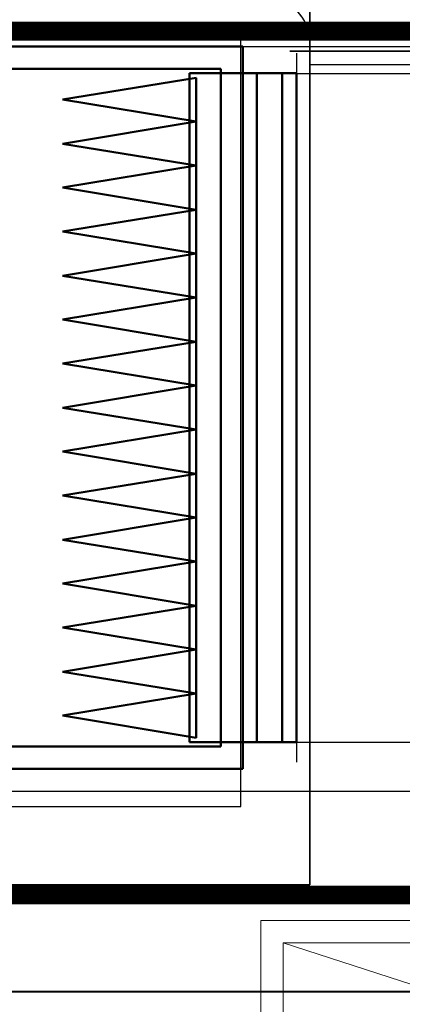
# Model space of a CAD drawing. Header units: centimetres. Extents: x -156440 to 298236, y -263599 to 81430.
# Tile 120 of 170: x 147336 to 148195, y -103460 to -101251. Entities that reach past the tile are written whole.
import ezdxf

# ---------------------------------------------------------------- set-up
doc = ezdxf.new("R2010")
doc.units = ezdxf.units.CM
doc.header["$LTSCALE"] = 50
for name, pattern in [('01-101 Went PP Poziom -2$0$DASHDOT2', [12.7, 6.35, -3.175, 0, -3.175]), ('01-101 Went PP Poziom -2$0$Przekrój 3a-3a$0$HIDDEN', [9.525, 6.35, -3.175]), ('Kondygnacja -2$0$HIDDEN2', [4.7625, 3.175, -1.5875]), ('Osie rzutów$0$DASHDOT2', [12.7, 6.35, -3.175, 0, -3.175])]:
    doc.linetypes.add(name, pattern=pattern)
doc.layers.get('0').update_dxf_attribs({"color": 8})
for name, color, linetype in [('01-101 Went PP Poziom -2$0$L_linie przekrojowe', 213, 'Continuous'), ('01-101 Went PP Poziom -2$0$L_Nawiew', 3, 'Continuous'), ('01-101 Went PP Poziom -2$0$L_text', 2, 'Continuous'), ('01-101 Went PP Poziom -2$0$L_Wywiew', 6, 'Continuous'), ('bgde_centrale wentylacyjne', 3, 'Continuous'), ('Kondygnacja -2$0$ARCH_KONSTR_POWYŻEJ RZUTU_IST', 8, 'Kondygnacja -2$0$HIDDEN2'), ('Osie rzutów$0$ARCH_INFO_OSIE_IST', 8, 'Osie rzutów$0$DASHDOT2')]:
    doc.layers.add(name, color=color, linetype=linetype)
for name, color, linetype, lineweight in [('01-101 Went PP Poziom -2$0$L_urządzenia', 1, 'Continuous', 50), ('AU Szafy Automatyki', 96, 'Continuous', 5), ('bgde_fundamenty pod urządzenia', 7, 'Continuous', 35), ('bgde_N18', 4, 'Continuous', 40), ('Kondygnacja -2$0$_SP KORYTA', 8, 'Continuous', 25)]:
    doc.layers.add(name, color=color, linetype=linetype, lineweight=lineweight)
doc.layers.get('01-101 Went PP Poziom -2$0$L_text').off()

# ---------------------------------------------------------------- blocks, each defined once
blk = doc.blocks.new('Osie rzutów')
at = {"layer": 'Osie rzutów$0$ARCH_INFO_OSIE_IST', "ltscale": 10}
blk.add_line((4436.04, 11600), (13655, 11600), dxfattribs=at)
blk = doc.blocks.new('Kondygnacja -2$0$konstukcja stropu -2')
at = {"layer": 'Kondygnacja -2$0$ARCH_KONSTR_POWYŻEJ RZUTU_IST', "ltscale": 10}
blk.add_line((6885, 11625), (7435, 11625), dxfattribs=at)
blk = doc.blocks.new('A$C199B2A6A')
at = {"layer": 'AU Szafy Automatyki'}
for p, q in [((40, 13), (-40, -13)), ((-40, 13), (40, -13))]:
    blk.add_line(p, q, dxfattribs=at)
for points in [[(-45, 18), (-45, -18), (45, -18), (45, 18)], [(-40, 13), (40, 13), (40, -13), (-40, -13)]]:
    blk.add_lwpolyline(points, close=True, dxfattribs=at)
blk = doc.blocks.new('*U369')
at = {"layer": '01-101 Went PP Poziom -2$0$L_Nawiew', "linetype": '01-101 Went PP Poziom -2$0$Przekrój 3a-3a$0$HIDDEN', "lineweight": -3}
for p, q in [((-780, 750), (-780, -750)), ((-780, 750), (780, 750)), ((780, 750), (780, -750)), ((-780, -750), (-750, -750)), ((-750, -750), (750, -750)), ((-750, -750), (-750, -800)), ((750, -750), (750, -800)), ((750, -750), (780, -750)), ((750, -800), (-750, -800))]:
    blk.add_line(p, q, dxfattribs=at)
blk = doc.blocks.new('*U368')
at = {"layer": '01-101 Went PP Poziom -2$0$L_Nawiew', "linetype": '01-101 Went PP Poziom -2$0$Przekrój 3a-3a$0$HIDDEN', "lineweight": -3}
for p, q in [((-715, 815), (785, 815)), ((785, 815), (805, 815)), ((805, 815), (805, -685)), ((-815, -785), (-815, 715)), ((805, -685), (785, -685)), ((-815, -805), (-815, -785)), ((685, -785), (685, -805)), ((685, -805), (-815, -805))]:
    blk.add_line(p, q, dxfattribs=at)
at = {"layer": '01-101 Went PP Poziom -2$0$L_Nawiew', "linetype": '01-101 Went PP Poziom -2$0$Przekrój 3a-3a$0$HIDDEN', "lineweight": -3, "extrusion": (3.21625e-16, -4.44089e-16, -1)}
for centre in [(-715, 715), (-715, 715), (785, -785), (785, -785)]:
    blk.add_ellipse(centre, major_axis=(0, 100), ratio=1, start_param=-1.570796, end_param=0, dxfattribs=at)
blk = doc.blocks.new('01-101 Went PP Poziom -2$0$A$C531677BF')
at = {"layer": '01-101 Went PP Poziom -2$0$L_urządzenia', "extrusion": (-1.22461e-16, -1, 0)}
for p, q in [((6841.29, 46792, 292), (6993.79, 46792, 292)), ((6841.29, 46792, 146), (6993.79, 46792, 146)), ((6893.79, 46792, -12), (7041.29, 46792, -12)), ((6893.79, 46792, 146), (7041.29, 46792, 146)), ((6893.79, 46792), (7041.29, 46792)), ((6993.79, 46792, 292), (7041.29, 46792, 292)), ((6993.79, 46792, 146), (7041.29, 46792, 146)), ((7041.29, 46792, -12), (7041.29, 46630, -12)), ((7041.29, 46792), (7041.29, 46792, -12)), ((7041.29, 46630), (7041.29, 46792)), ((7041.29, 46792, 146), (7041.29, 46630, 146)), ((7041.29, 46792), (7041.29, 46792, 146)), ((7041.29, 46630, 146), (7041.29, 46792, 146)), ((7041.29, 46792, 292), (7041.29, 46630, 292)), ((7041.29, 46792, 146), (7041.29, 46792, 292)), ((6846.29, 46787, 287), (6993.79, 46787, 287)), ((6846.29, 46787, 151), (6993.79, 46787, 151)), ((6893.79, 46787, 141), (7036.29, 46787, 141)), ((6893.79, 46787, 5), (7036.29, 46787, 5)), ((6993.79, 46787, 287), (7036.29, 46787, 287)), ((6993.79, 46787, 151), (7036.29, 46787, 151)), ((7036.29, 46635, 5), (7036.29, 46787, 5)), ((7036.29, 46787, 141), (7036.29, 46635, 141)), ((7036.29, 46787, 5), (7036.29, 46787, 141)), ((7036.29, 46635, 151), (7036.29, 46787, 151)), ((7036.29, 46787, 287), (7036.29, 46635, 287)), ((7036.29, 46787, 151), (7036.29, 46787, 287)), ((7030.79, 46785, 285), (7000.79, 46780.1, 285)), ((7030.79, 46785, 153), (7000.79, 46780.1, 153)), ((7029.29, 46786, 286.5), (7029.29, 46636, 286.5)), ((7029.29, 46786, 151.5), (7029.29, 46636, 151.5)), ((7029.29, 46786, 286.5), (7029.29, 46786, 151.5)), ((7041.29, 46786, 286.5), (7029.29, 46786, 286.5)), ((7029.29, 46786, 151.5), (7041.29, 46786, 151.5)), ((7030.79, 46785, 153), (7030.79, 46785, 285)), ((7030.79, 46785, 285), (7030.79, 46775.2, 285)), ((7030.79, 46785, 153), (7030.79, 46775.2, 153)), ((7041.29, 46786, 140.5), (7041.29, 46636, 140.5)), ((7041.29, 46786, 5.5), (7041.29, 46636, 5.5)), ((7041.29, 46786, 140.5), (7041.29, 46786, 5.5)), ((7053.29, 46786, 140.5), (7041.29, 46786, 140.5)), ((7041.29, 46786, 5.5), (7053.29, 46786, 5.5)), ((7041.29, 46786, 286.5), (7041.29, 46636, 286.5)), ((7041.29, 46786, 151.5), (7041.29, 46636, 151.5)), ((7041.29, 46786, 151.5), (7041.29, 46786, 286.5)), ((7041.29, 46786, 286.5), (7041.29, 46636, 286.5)), ((7041.29, 46786, 151.5), (7041.29, 46636, 151.5)), ((7041.29, 46786, 286.5), (7041.29, 46786, 151.5)), ((7053.29, 46786, 286.5), (7041.29, 46786, 286.5)), ((7041.29, 46786, 151.5), (7053.29, 46786, 151.5)), ((7044.39, 46786, 281.8), (7044.39, 46636, 281.8)), ((7044.39, 46786, 281.8), (7050.09, 46786, 276.1)), ((7044.39, 46786, 266.1), (7044.39, 46636, 266.1)), ((7044.39, 46786, 266.1), (7050.09, 46786, 271.8)), ((7044.39, 46786, 261.8), (7044.39, 46636, 261.8)), ((7044.39, 46786, 261.8), (7050.09, 46786, 256.1)), ((7044.39, 46786, 246.1), (7044.39, 46636, 246.1)), ((7044.39, 46786, 246.1), (7050.09, 46786, 251.8)), ((7044.39, 46786, 241.8), (7044.39, 46636, 241.8)), ((7044.39, 46786, 241.8), (7050.09, 46786, 236.1)), ((7044.39, 46786, 226.1), (7044.39, 46636, 226.1)), ((7044.39, 46786, 226.1), (7050.09, 46786, 231.8)), ((7044.39, 46786, 221.8), (7044.39, 46636, 221.8)), ((7044.39, 46786, 221.8), (7050.09, 46786, 216.1)), ((7044.39, 46786, 206.1), (7044.39, 46636, 206.1)), ((7044.39, 46786, 206.1), (7050.09, 46786, 211.8)), ((7044.39, 46786, 201.8), (7044.39, 46636, 201.8)), ((7044.39, 46786, 201.8), (7050.09, 46786, 196.1)), ((7044.39, 46786, 186.1), (7044.39, 46636, 186.1)), ((7044.39, 46786, 186.1), (7050.09, 46786, 191.8)), ((7044.39, 46786, 181.8), (7044.39, 46636, 181.8)), ((7044.39, 46786, 181.8), (7050.09, 46786, 176.1)), ((7044.39, 46786, 166.1), (7044.39, 46636, 166.1)), ((7044.39, 46786, 166.1), (7050.09, 46786, 171.8)), ((7044.39, 46786, 161.8), (7044.39, 46636, 161.8)), ((7044.39, 46786, 161.8), (7050.09, 46786, 156.1)), ((7050.09, 46786, 276.1), (7050.09, 46636, 276.1)), ((7050.09, 46786, 271.8), (7050.09, 46636, 271.8)), ((7050.09, 46786, 256.1), (7050.09, 46636, 256.1)), ((7050.09, 46786, 251.8), (7050.09, 46636, 251.8)), ((7050.09, 46786, 236.1), (7050.09, 46636, 236.1)), ((7050.09, 46786, 231.8), (7050.09, 46636, 231.8)), ((7050.09, 46786, 216.1), (7050.09, 46636, 216.1)), ((7050.09, 46786, 211.8), (7050.09, 46636, 211.8)), ((7050.09, 46786, 196.1), (7050.09, 46636, 196.1)), ((7050.09, 46786, 191.8), (7050.09, 46636, 191.8)), ((7050.09, 46786, 176.1), (7050.09, 46636, 176.1)), ((7050.09, 46786, 171.8), (7050.09, 46636, 171.8)), ((7050.09, 46786, 156.1), (7050.09, 46636, 156.1)), ((7053.29, 46786, 140.5), (7053.29, 46636, 140.5)), ((7053.29, 46786, 5.5), (7053.29, 46636, 5.5)), ((7053.29, 46786, 5.5), (7053.29, 46786, 140.5)), ((7053.29, 46786, 286.5), (7053.29, 46636, 286.5)), ((7053.29, 46786, 151.5), (7053.29, 46636, 151.5)), ((7053.29, 46786, 151.5), (7053.29, 46786, 286.5)), ((7000.79, 46780.1, 153), (7000.79, 46780.1, 285)), ((7030.79, 46775.2, 285), (7000.79, 46780.1, 285)), ((7030.79, 46775.2, 153), (7000.79, 46780.1, 153)), ((7030.79, 46775.2, 285), (7000.79, 46770.2, 285)), ((7030.79, 46775.2, 153), (7000.79, 46770.2, 153)), ((7030.79, 46775.2, 153), (7030.79, 46775.2, 285)), ((7030.79, 46775.2, 285), (7030.79, 46765.3, 285)), ((7030.79, 46775.2, 153), (7030.79, 46765.3, 153)), ((7030.79, 46775.2, 153), (7030.79, 46775.2, 285)), ((7000.79, 46770.2, 153), (7000.79, 46770.2, 285)), ((7030.79, 46765.3, 285), (7000.79, 46770.2, 285)), ((7030.79, 46765.3, 153), (7000.79, 46770.2, 153)), ((7030.79, 46765.3, 285), (7000.79, 46760.4, 285)), ((7030.79, 46765.3, 153), (7000.79, 46760.4, 153)), ((7030.79, 46765.3, 153), (7030.79, 46765.3, 285)), ((7030.79, 46765.3, 285), (7030.79, 46755.4, 285)), ((7030.79, 46765.3, 153), (7030.79, 46755.4, 153)), ((7030.79, 46765.3, 153), (7030.79, 46765.3, 285)), ((7000.79, 46760.4, 153), (7000.79, 46760.4, 285)), ((7030.79, 46755.4, 285), (7000.79, 46760.4, 285)), ((7030.79, 46755.4, 153), (7000.79, 46760.4, 153)), ((7030.79, 46755.4, 285), (7000.79, 46750.5, 285)), ((7030.79, 46755.4, 153), (7000.79, 46750.5, 153)), ((7030.79, 46755.4, 153), (7030.79, 46755.4, 285)), ((7030.79, 46755.4, 285), (7030.79, 46745.6, 285)), ((7030.79, 46755.4, 153), (7030.79, 46745.6, 153)), ((7030.79, 46755.4, 153), (7030.79, 46755.4, 285)), ((7000.79, 46750.5, 153), (7000.79, 46750.5, 285)), ((7030.79, 46745.6, 285), (7000.79, 46750.5, 285)), ((7030.79, 46745.6, 153), (7000.79, 46750.5, 153)), ((7030.79, 46745.6, 285), (7000.79, 46740.6, 285)), ((7030.79, 46745.6, 153), (7000.79, 46740.6, 153)), ((7030.79, 46745.6, 153), (7030.79, 46745.6, 285)), ((7030.79, 46745.6, 285), (7030.79, 46735.7, 285)), ((7030.79, 46745.6, 153), (7030.79, 46735.7, 153)), ((7030.79, 46745.6, 153), (7030.79, 46745.6, 285)), ((7000.79, 46740.6, 153), (7000.79, 46740.6, 285)), ((7030.79, 46735.7, 285), (7000.79, 46740.6, 285)), ((7030.79, 46735.7, 153), (7000.79, 46740.6, 153)), ((7030.79, 46735.7, 285), (7000.79, 46730.8, 285)), ((7030.79, 46735.7, 153), (7000.79, 46730.8, 153)), ((7030.79, 46735.7, 153), (7030.79, 46735.7, 285)), ((7030.79, 46735.7, 285), (7030.79, 46725.8, 285)), ((7030.79, 46735.7, 153), (7030.79, 46725.8, 153)), ((7030.79, 46735.7, 153), (7030.79, 46735.7, 285)), ((7000.79, 46730.8, 153), (7000.79, 46730.8, 285)), ((7030.79, 46725.8, 285), (7000.79, 46730.8, 285)), ((7030.79, 46725.8, 153), (7000.79, 46730.8, 153)), ((7030.79, 46725.8, 285), (7000.79, 46720.9, 285)), ((7030.79, 46725.8, 153), (7000.79, 46720.9, 153)), ((7030.79, 46725.8, 153), (7030.79, 46725.8, 285)), ((7030.79, 46725.8, 285), (7030.79, 46716, 285)), ((7030.79, 46725.8, 153), (7030.79, 46716, 153)), ((7030.79, 46725.8, 153), (7030.79, 46725.8, 285)), ((7000.79, 46720.9, 153), (7000.79, 46720.9, 285)), ((7030.79, 46716, 285), (7000.79, 46720.9, 285)), ((7030.79, 46716, 153), (7000.79, 46720.9, 153)), ((7030.79, 46716, 285), (7000.79, 46711, 285)), ((7030.79, 46716, 153), (7000.79, 46711, 153)), ((7030.79, 46716, 153), (7030.79, 46716, 285)), ((7030.79, 46716, 285), (7030.79, 46706.1, 285)), ((7030.79, 46716, 153), (7030.79, 46706.1, 153)), ((7030.79, 46716, 153), (7030.79, 46716, 285)), ((7000.79, 46711, 153), (7000.79, 46711, 285)), ((7030.79, 46706.1, 285), (7000.79, 46711, 285)), ((7030.79, 46706.1, 153), (7000.79, 46711, 153)), ((7030.79, 46706.1, 285), (7000.79, 46701.2, 285)), ((7030.79, 46706.1, 153), (7000.79, 46701.2, 153)), ((7030.79, 46706.1, 153), (7030.79, 46706.1, 285)), ((7030.79, 46706.1, 285), (7030.79, 46696.2, 285)), ((7030.79, 46706.1, 153), (7030.79, 46696.2, 153)), ((7030.79, 46706.1, 153), (7030.79, 46706.1, 285)), ((7000.79, 46701.2, 153), (7000.79, 46701.2, 285)), ((7030.79, 46696.2, 285), (7000.79, 46701.2, 285)), ((7030.79, 46696.2, 153), (7000.79, 46701.2, 153)), ((7030.79, 46696.2, 285), (7000.79, 46691.3, 285)), ((7030.79, 46696.2, 153), (7000.79, 46691.3, 153)), ((7030.79, 46696.2, 153), (7030.79, 46696.2, 285)), ((7030.79, 46696.2, 285), (7030.79, 46686.4, 285)), ((7030.79, 46696.2, 153), (7030.79, 46686.4, 153)), ((7030.79, 46696.2, 153), (7030.79, 46696.2, 285)), ((7000.79, 46691.3, 153), (7000.79, 46691.3, 285)), ((7030.79, 46686.4, 285), (7000.79, 46691.3, 285)), ((7030.79, 46686.4, 153), (7000.79, 46691.3, 153)), ((7030.79, 46686.4, 285), (7000.79, 46681.4, 285)), ((7030.79, 46686.4, 153), (7000.79, 46681.4, 153)), ((7030.79, 46686.4, 153), (7030.79, 46686.4, 285)), ((7030.79, 46686.4, 285), (7030.79, 46676.5, 285)), ((7030.79, 46686.4, 153), (7030.79, 46676.5, 153)), ((7030.79, 46686.4, 153), (7030.79, 46686.4, 285)), ((7000.79, 46681.4, 153), (7000.79, 46681.4, 285)), ((7030.79, 46676.5, 285), (7000.79, 46681.4, 285)), ((7030.79, 46676.5, 153), (7000.79, 46681.4, 153)), ((7030.79, 46676.5, 285), (7000.79, 46671.6, 285)), ((7030.79, 46676.5, 153), (7000.79, 46671.6, 153)), ((7030.79, 46676.5, 153), (7030.79, 46676.5, 285)), ((7030.79, 46676.5, 285), (7030.79, 46666.6, 285)), ((7030.79, 46676.5, 153), (7030.79, 46666.6, 153)), ((7030.79, 46676.5, 153), (7030.79, 46676.5, 285)), ((7000.79, 46671.6, 153), (7000.79, 46671.6, 285)), ((7030.79, 46666.6, 285), (7000.79, 46671.6, 285)), ((7030.79, 46666.6, 153), (7000.79, 46671.6, 153)), ((7030.79, 46666.6, 285), (7000.79, 46661.7, 285)), ((7030.79, 46666.6, 153), (7000.79, 46661.7, 153)), ((7030.79, 46666.6, 153), (7030.79, 46666.6, 285)), ((7030.79, 46666.6, 285), (7030.79, 46656.8, 285)), ((7030.79, 46666.6, 153), (7030.79, 46656.8, 153)), ((7030.79, 46666.6, 153), (7030.79, 46666.6, 285)), ((7000.79, 46661.7, 153), (7000.79, 46661.7, 285)), ((7030.79, 46656.8, 285), (7000.79, 46661.7, 285)), ((7030.79, 46656.8, 153), (7000.79, 46661.7, 153)), ((7030.79, 46656.8, 285), (7000.79, 46651.8, 285)), ((7030.79, 46656.8, 153), (7000.79, 46651.8, 153)), ((7030.79, 46656.8, 153), (7030.79, 46656.8, 285)), ((7030.79, 46656.8, 285), (7030.79, 46646.9, 285)), ((7030.79, 46656.8, 153), (7030.79, 46646.9, 153)), ((7030.79, 46656.8, 153), (7030.79, 46656.8, 285)), ((7000.79, 46651.8, 153), (7000.79, 46651.8, 285)), ((7030.79, 46646.9, 285), (7000.79, 46651.8, 285)), ((7030.79, 46646.9, 153), (7000.79, 46651.8, 153)), ((7030.79, 46646.9, 285), (7000.79, 46642, 285)), ((7030.79, 46646.9, 153), (7000.79, 46642, 153)), ((7030.79, 46646.9, 153), (7030.79, 46646.9, 285)), ((7030.79, 46646.9, 285), (7030.79, 46637, 285)), ((7030.79, 46646.9, 153), (7030.79, 46637, 153)), ((7030.79, 46646.9, 153), (7030.79, 46646.9, 285)), ((7000.79, 46642, 153), (7000.79, 46642, 285)), ((7030.79, 46637, 285), (7000.79, 46642, 285)), ((7030.79, 46637, 153), (7000.79, 46642, 153)), ((7030.79, 46637, 153), (7030.79, 46637, 285)), ((6846.29, 46635, 287), (6993.79, 46635, 287)), ((6846.29, 46635, 151), (6993.79, 46635, 151)), ((6893.79, 46635, 141), (7036.29, 46635, 141)), ((6893.79, 46635, 5), (7036.29, 46635, 5)), ((6993.79, 46635, 287), (7036.29, 46635, 287)), ((6993.79, 46635, 151), (7036.29, 46635, 151)), ((7029.29, 46636, 286.5), (7029.29, 46636, 151.5)), ((7041.29, 46636, 286.5), (7029.29, 46636, 286.5)), ((7029.29, 46636, 151.5), (7041.29, 46636, 151.5)), ((7036.29, 46635, 141), (7036.29, 46635, 5)), ((7036.29, 46635, 287), (7036.29, 46635, 151)), ((7041.29, 46636, 140.5), (7041.29, 46636, 5.5)), ((7053.29, 46636, 140.5), (7041.29, 46636, 140.5)), ((7041.29, 46636, 5.5), (7053.29, 46636, 5.5)), ((7041.29, 46636, 151.5), (7041.29, 46636, 286.5)), ((7041.29, 46636, 286.5), (7041.29, 46636, 151.5)), ((7053.29, 46636, 286.5), (7041.29, 46636, 286.5)), ((7041.29, 46636, 151.5), (7053.29, 46636, 151.5)), ((7044.39, 46636, 281.8), (7050.09, 46636, 276.1)), ((7044.39, 46636, 266.1), (7050.09, 46636, 271.8)), ((7044.39, 46636, 261.8), (7050.09, 46636, 256.1)), ((7044.39, 46636, 246.1), (7050.09, 46636, 251.8)), ((7044.39, 46636, 241.8), (7050.09, 46636, 236.1)), ((7044.39, 46636, 226.1), (7050.09, 46636, 231.8)), ((7044.39, 46636, 221.8), (7050.09, 46636, 216.1)), ((7044.39, 46636, 206.1), (7050.09, 46636, 211.8)), ((7044.39, 46636, 201.8), (7050.09, 46636, 196.1)), ((7044.39, 46636, 186.1), (7050.09, 46636, 191.8)), ((7044.39, 46636, 181.8), (7050.09, 46636, 176.1)), ((7044.39, 46636, 166.1), (7050.09, 46636, 171.8)), ((7044.39, 46636, 161.8), (7050.09, 46636, 156.1)), ((7053.29, 46636, 5.5), (7053.29, 46636, 140.5)), ((7053.29, 46636, 151.5), (7053.29, 46636, 286.5)), ((6841.29, 46630, 292), (6993.79, 46630, 292)), ((6841.29, 46630, 146), (6993.79, 46630, 146)), ((6893.79, 46630, -12), (7041.29, 46630, -12)), ((6893.79, 46630, 146), (7041.29, 46630, 146)), ((6893.79, 46630), (7041.29, 46630)), ((6993.79, 46630, 292), (7041.29, 46630, 292)), ((6993.79, 46630, 146), (7041.29, 46630, 146)), ((7041.29, 46630), (7041.29, 46630, -12)), ((7041.29, 46630, 146), (7041.29, 46630)), ((7041.29, 46630, 292), (7041.29, 46630, 146))]:
    blk.add_line(p, q, dxfattribs=at)
blk = doc.blocks.new('*U340')
at = {"linetype": 'Continuous', "lineweight": -2}
for p, q in [((-780, 750), (-780, 795)), ((780, 795), (780, 750)), ((-780, -750), (-780, 750)), ((780, 750), (780, -750)), ((-780, -795), (-780, -750)), ((780, -750), (780, -795)), ((-750, -800), (-795, -800)), ((750, -800), (-750, -800)), ((795, -800), (750, -800))]:
    blk.add_line(p, q, dxfattribs=at)
at = {"color": 0, "linetype": 'ByBlock', "lineweight": -2}
for p, q in [((-780, 750), (780, 750)), ((-780, -750), (-750, -750)), ((-750, -750), (750, -750)), ((-750, -750), (-750, -800)), ((750, -750), (750, -800)), ((750, -750), (780, -750))]:
    blk.add_line(p, q, dxfattribs=at)
at = {"linetype": 'Continuous', "lineweight": -3}
for p, q in [((-750, -750), (-750, 750)), ((750, -750), (750, 750)), ((-750, -770), (750, -770))]:
    blk.add_line(p, q, dxfattribs=at)
blk = doc.blocks.new('*U339')
at = {"color": 0, "linetype": 'ByBlock', "lineweight": -2}
for p, q in [((-715, 815), (785, 815)), ((785, 815), (805, 815)), ((-815, -785), (-815, 715)), ((805, -685), (785, -685)), ((-815, -805), (-815, -785)), ((685, -785), (685, -805))]:
    blk.add_line(p, q, dxfattribs=at)
at = {"linetype": 'Continuous', "lineweight": -2}
for p, q in [((-815, -805), (-860, -805)), ((685, -805), (-815, -805)), ((730, -805), (685, -805))]:
    blk.add_line(p, q, dxfattribs=at)
at = {"color": 0, "linetype": 'ByBlock', "lineweight": -2, "extrusion": (3.21625e-16, -4.44089e-16, -1)}
for centre in [(-715, 715), (-715, 715), (785, -785), (785, -785)]:
    blk.add_ellipse(centre, major_axis=(0, 100), ratio=1, start_param=-1.570796, end_param=0, dxfattribs=at)
at = {"layer": '01-101 Went PP Poziom -2$0$L_Wywiew', "linetype": '01-101 Went PP Poziom -2$0$Przekrój 3a-3a$0$HIDDEN', "lineweight": -3}
blk.add_line((805, 815), (805, -685), dxfattribs=at)

msp = doc.modelspace()

# ---------------------------------------------------------------- linework, layer by layer
at = {"layer": '01-101 Went PP Poziom -2$0$L_linie przekrojowe'}
msp.add_line((147837.111, -101311.77), (149636.976, -101311.77), dxfattribs=at)
at = {"layer": '01-101 Went PP Poziom -2$0$L_linie przekrojowe', "linetype": '01-101 Went PP Poziom -2$0$DASHDOT2', "const_width": 42}
for points in [[(162076.945, -101277.072), (130150.781, -101277.336)], [(158697.516, -103214.285), (128938.931, -103214.549)]]:
    msp.add_lwpolyline(points, dxfattribs=at)
at = {"layer": 'bgde_centrale wentylacyjne'}
msp.add_lwpolyline([(142642.111, -103015.77), (147832.111, -103015.77), (147832.111, -101275.77), (142642.111, -101275.77)], close=True, dxfattribs=at)
at = {"layer": 'bgde_fundamenty pod urządzenia', "elevation": -12305}
msp.add_lwpolyline([(147987.111, -101051.608), (141587.044, -101051.608), (141587.044, -103191.608), (147987.111, -103191.608)], close=True, dxfattribs=at)
at = {"layer": 'bgde_N18'}
msp.add_line((153868.684, -103431.769), (141224.241, -103431.769), dxfattribs=at)

# ---------------------------------------------------------------- block references
at = {"layer": '01-101 Went PP Poziom -2$0$L_Nawiew', "linetype": 'Continuous', "extrusion": (-3.21625e-16, -4.44089e-16, -1)}
msp.add_blockref('*U368', (-148672.044, -100516.902, 9479.81), dxfattribs=at)
at = {"layer": '01-101 Went PP Poziom -2$0$L_Nawiew', "linetype": 'Continuous', "extrusion": (-4.36669e-32, -4.44089e-16, -1), "rotation": 180}
msp.add_blockref('*U369', (-148737.044, -102121.902, 9479.81), dxfattribs=at)
at = {"layer": '01-101 Went PP Poziom -2$0$L_text', "xscale": 10, "yscale": 10, "zscale": 10}
msp.add_blockref('01-101 Went PP Poziom -2$0$A$C531677BF', (77424.241, -569231.769), dxfattribs=at)
at = {"layer": '01-101 Went PP Poziom -2$0$L_Wywiew', "linetype": 'Continuous', "extrusion": (-3.21625e-16, -4.44089e-16, -1)}
msp.add_blockref('*U339', (-148672.044, -100516.902, 8019.821), dxfattribs=at)
at = {"layer": '01-101 Went PP Poziom -2$0$L_Wywiew', "linetype": 'Continuous', "extrusion": (-4.36669e-32, -4.44089e-16, -1), "rotation": 180}
msp.add_blockref('*U340', (-148737.044, -102121.902, 8019.821), dxfattribs=at)
at = {"layer": 'AU Szafy Automatyki', "xscale": 10, "yscale": 10, "zscale": 10}
msp.add_blockref('A$C199B2A6A', (148327.162, -103451.605, -3480), dxfattribs=at)
at = {"layer": 'Kondygnacja -2$0$_SP KORYTA', "xscale": 10, "yscale": 10, "zscale": 10}
msp.add_blockref('Kondygnacja -2$0$konstukcja stropu -2', (77424.241, -219231.769, -3480), dxfattribs=at)
at = {"layer": 'Osie rzutów$0$ARCH_INFO_OSIE_IST', "xscale": 10, "yscale": 10, "zscale": 10}
msp.add_blockref('Osie rzutów', (77424.241, -219231.769), dxfattribs=at)

doc.saveas('drawing.dxf')
